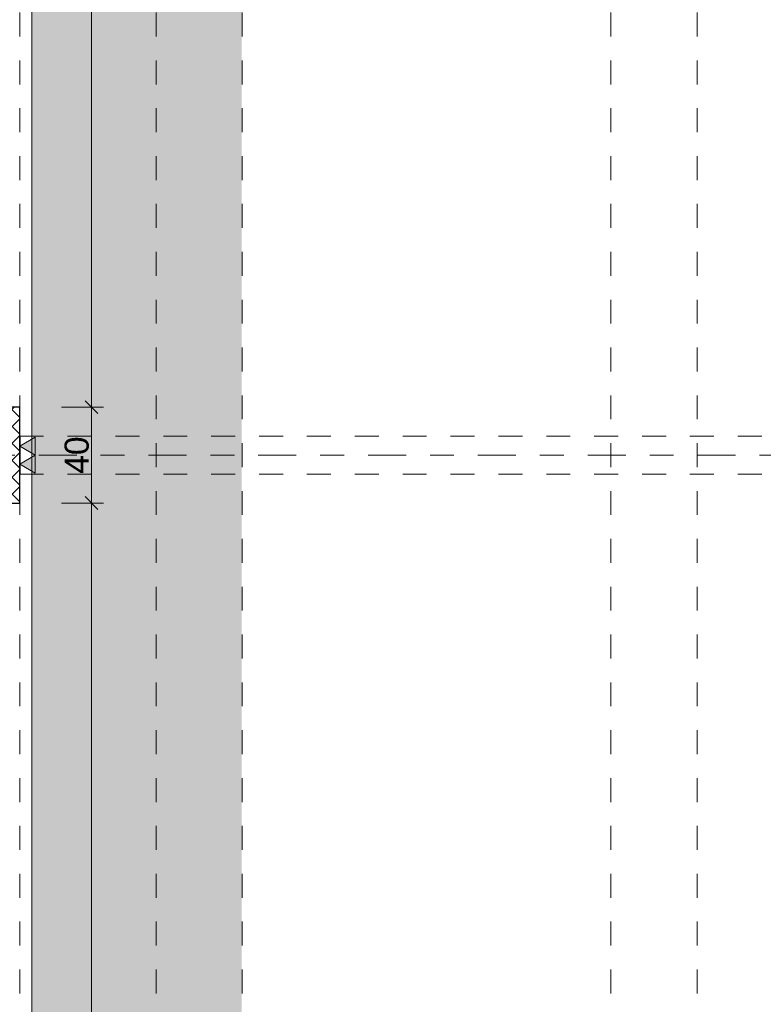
# Model space of a CAD drawing. Header units: metres. Extents: x -180 to 4, y -49 to 6.
# Tile 57 of 256: x -160.02 to -156.91, y -33.49 to -29.38. Entities that reach past the tile are written whole.
import ezdxf

# ---------------------------------------------------------------- set-up
doc = ezdxf.new("R2010")
doc.units = ezdxf.units.M
doc.header["$LTSCALE"] = 0.05
doc.header["$PDMODE"] = 1
doc.header["$PDSIZE"] = -2
doc.linetypes.add('Linienart-20', pattern=[2.116531, 1.058062, -1.058469])
doc.linetypes.add('Linienart-53', pattern=[5.291531, 3.175, -1.058062, 0.352704, -0.705764])
doc.layers.get('0').update_dxf_attribs({"lineweight": 25})
for name, color, linetype, lineweight, true_color in [('30 -33 Aussenwände- 3 Aussenstützen', 7, 'Continuous', 50, 0x0000dd), ('30 -33 Aussenwände- 7 Fassade_ Elemente', 7, 'Continuous', 9, 0x00aacc), ('30 -35 Decken- 1 Konstruktion-Träger- Stahlbeton', 7, 'Continuous', 13, 0x33aa00), ('70 -72 Beschriftung- 1 Beschriftung allgemein', 7, 'Continuous', 9, 0xff6633), ('70 -72 Beschriftung- 2 Beschriftung Bauteile', 7, 'Continuous', 9, 0x9999ff), ('70 -76 Bemaßung- 2 Allgemein', 7, 'Continuous', 5, 0x6666cc)]:
    doc.layers.add(name, color=color, linetype=linetype, lineweight=lineweight, true_color=true_color)
for name, color, linetype, lineweight in [('70 -71 Achsen- 1 Gebäudeachsen', 7, 'Linienart-53', 18), ('70 -72 Beschriftung-14 Schatten', 7, 'Continuous', 5), ('70 -73 Bauteildarst.- 1 Ansicht 0.15', 7, 'Continuous', 15), ('Keine', 7, 'Continuous', 9)]:
    doc.layers.add(name, color=color, linetype=linetype, lineweight=lineweight)
doc.styles.add('Arial', font='arial.ttf')
doc.dimstyles.new('k+k 1_50', dxfattribs={"dimtxt": 0.100689, "dimasz": 0.05302, "dimexe": 0.05, "dimexo": 0.15, "dimgap": 0.01, "dimtad": 1, "dimdec": 3, "dimtxsty": 'Arial', "dimblk": 'VW_SLASH', "dimblk1": 'VW_SLASH', "dimblk2": 'VW_SLASH', "dimcen": 0, "dimdle": 0.05, "dimadec": 3, "dimazin": 0, "dimtfac": 0.75, "dimtdec": 3, "dimtix": 1, "dimtmove": 0, "dimatfit": 0, "dimldrblk": 'VW_SLASH-1', "dimfxl": 0.125, "dimfxlon": 1, "dimfrac": 2, "dimtolj": 1, "dimarcsym": 0})
doc.dimstyles.new('k+k_klein', dxfattribs={"dimtxt": 0.100689, "dimasz": 0.05302, "dimexe": 0.05, "dimexo": 0.15, "dimgap": 0.005, "dimtad": 1, "dimdec": 3, "dimtxsty": 'Arial', "dimblk": 'VW_SLASH-2', "dimblk1": 'VW_SLASH-2', "dimblk2": 'VW_SLASH-2', "dimcen": 0, "dimdle": 0.025, "dimadec": 3, "dimazin": 0, "dimtfac": 0.75, "dimtdec": 3, "dimtix": 1, "dimtmove": 0, "dimatfit": 0, "dimldrblk": 'VW_FILLEDARROW', "dimfxl": 0.1, "dimfxlon": 1, "dimfrac": 2, "dimtolj": 1, "dimarcsym": 0})

# ---------------------------------------------------------------- blocks, each defined once
blk = doc.blocks.new('Gruppe-1054')
at = {"layer": '30 -33 Aussenwände- 7 Fassade_ Elemente', "lineweight": 9, "transparency": 33554687, "flags": 128}
for points in [[(0.2065, -3.8826, 0.324435), (0.2578, -3.8659, 0.324435), (0.2578, -3.8119, 0.324435), (0.2065, -3.7952), (0.0865, -3.8337, -0.324488), (0.0352, -3.817, -0.324488), (0.0352, -3.7631, -0.324488), (0.0865, -3.7463), (0.2065, -3.7907, 0.324435), (0.2578, -3.7739, 0.324435), (0.2578, -3.72, 0.324435), (0.2065, -3.7033), (0.0865, -3.7418, -0.324488), (0.0352, -3.7251, -0.324488), (0.0352, -3.6711, -0.324488), (0.0865, -3.6544), (0.2065, -3.6988, 0.324435), (0.2578, -3.682, 0.324435), (0.2578, -3.6281, 0.324435), (0.2065, -3.6113), (0.0865, -3.6499, -0.324488), (0.0352, -3.6331, -0.324488), (0.0352, -3.5792, -0.324488), (0.0865, -3.5625), (0.2065, -3.6068, 0.558648), (0.2659, -3.556)], [(0.0926, -3.556), (0.0865, -3.558, -0.1876), (0.0533, -3.556)], [(0.2065, -4.0665, 1.372583), (0.2065, -3.979), (0.0865, -4.0176, -1.372995), (0.0865, -3.9302), (0.2065, -3.9745, 1.372583), (0.2065, -3.8871), (0.0865, -3.9257, -1.372995), (0.0865, -3.8382), (0.2065, -3.8826, 1.372583), (0.2065, -3.7952), (0.0865, -3.8337, -1.372995), (0.0865, -3.7463), (0.2065, -3.7907, 1.372583), (0.2065, -3.7033), (0.0865, -3.7418, -1.372995), (0.0865, -3.6544)], [(0.2665, -4.1153, 0.513088), (0.2065, -4.071), (0.0865, -4.1095, -1.372995), (0.0865, -4.0221), (0.2065, -4.0665, 1.372583), (0.2065, -3.979), (0.0865, -4.0176, -1.372995), (0.0865, -3.9302), (0.2065, -3.9745, 1.372583), (0.2065, -3.8871)]]:
    blk.add_lwpolyline(points, format="xyb", dxfattribs=at)
blk = doc.blocks.new('Gruppe-1055')
at = {"layer": '30 -33 Aussenwände- 7 Fassade_ Elemente', "transparency": 33554687}
blk.add_blockref('Gruppe-1054', (0, 0), dxfattribs=at)
blk = doc.blocks.new('Dämmung-70')
at = {"layer": '30 -33 Aussenwände- 7 Fassade_ Elemente', "color": 7, "transparency": 33554687}
blk.add_blockref('Gruppe-1055', (0, 0), dxfattribs=at)
at = {"layer": '30 -33 Aussenwände- 7 Fassade_ Elemente', "color": 0, "flags": 1}
for tag in ['IFC_UUID', 'instanceID', 'prm0_name', 'prm0_type', 'prm0_value', 'prm1_name', 'prm1_type', 'prm1_value', 'prm2_name', 'prm2_type', 'prm2_value', 'prm3_name', 'prm3_type', 'prm3_value', 'prm4_name', 'prm4_type', 'prm4_value', 'prm5_name', 'prm5_type', 'prm5_value', 'prm6_name', 'prm6_type', 'prm6_value']:
    blk.add_attdef(tag, (-160.5718, -31.9851), '', height=0.00018, dxfattribs=at)
blk = doc.blocks.new('Gruppe-1056')
at = {"color": 255, "linetype": 'Continuous', "lineweight": 5}
blk.add_wipeout([(-160.011, -30.987), (-160.011, -31.9814), (-160.818, -31.9814), (-160.818, -31.794), (-161.0053, -31.794), (-161.0053, -30.987)], dxfattribs=at).dxf.layer = '30 -33 Aussenwände- 7 Fassade_ Elemente'
at = {"layer": '30 -33 Aussenwände- 7 Fassade_ Elemente'}
for p, q in [((-160.221, -31.247), (-160.221, -31.147)), ((-160.171, -31.197), (-160.271, -31.197))]:
    blk.add_line(p, q, dxfattribs=at)
at = {"layer": '30 -33 Aussenwände- 7 Fassade_ Elemente', "lineweight": 9}
for p, q in [((-160.818, -31.9814), (-160.818, -31.587)), ((-160.768, -31.9814), (-160.768, -31.587))]:
    blk.add_line(p, q, dxfattribs=at)
at = {"color": 255, "lineweight": 9}
blk.add_wipeout([(-160.303, -31.9814), (-160.228, -31.9814), (-160.228, -31.422), (-160.303, -31.422)], dxfattribs=at).dxf.layer = '30 -33 Aussenwände- 7 Fassade_ Elemente'
at = {"color": 255}
blk.add_wipeout([(-161.0053, -31.552), (-160.773, -31.552), (-160.773, -31.462), (-161.0053, -31.462)], dxfattribs=at).dxf.layer = '30 -33 Aussenwände- 7 Fassade_ Elemente'
at = {"layer": '30 -33 Aussenwände- 7 Fassade_ Elemente', "lineweight": 18}
blk.add_line((-161.0053, -31.507), (-160.833, -31.5076), dxfattribs=at)
at = {"layer": '30 -33 Aussenwände- 7 Fassade_ Elemente', "lineweight": 9, "flags": 128}
blk.add_lwpolyline([(-160.228, -31.9814), (-160.228, -31.422), (-160.303, -31.422), (-160.303, -31.9814)], dxfattribs=at)
at = {"layer": '30 -33 Aussenwände- 7 Fassade_ Elemente', "flags": 128}
blk.add_lwpolyline([(-161.0053, -31.552), (-160.773, -31.552), (-160.773, -31.462), (-161.0053, -31.462)], dxfattribs=at)
at = {"color": 255, "lineweight": 25}
blk.add_wipeout([(-160.303, -31.9814), (-160.303, -31.422), (-160.576, -31.422), (-160.576, -31.9814)], dxfattribs=at).dxf.layer = '30 -33 Aussenwände- 7 Fassade_ Elemente'
at = {"color": 255, "lineweight": 18}
blk.add_wipeout([(-160.743, -31.4626), (-160.833, -31.4626), (-160.833, -31.5526), (-160.743, -31.5526)], dxfattribs=at).dxf.layer = '30 -33 Aussenwände- 7 Fassade_ Elemente'
at = {"layer": '30 -33 Aussenwände- 7 Fassade_ Elemente', "lineweight": 25, "flags": 128}
blk.add_lwpolyline([(-160.303, -31.9814), (-160.303, -31.422), (-160.576, -31.422), (-160.576, -31.9814)], dxfattribs=at)
at = {"layer": '30 -33 Aussenwände- 7 Fassade_ Elemente', "lineweight": 18, "flags": 128}
blk.add_lwpolyline([(-160.743, -31.4626), (-160.833, -31.4626), (-160.833, -31.5526), (-160.743, -31.5526)], close=True, dxfattribs=at)
at = {"layer": '30 -33 Aussenwände- 7 Fassade_ Elemente', "xscale": -1, "rotation": 180}
blk.add_blockref('Dämmung-70', (-160.5875, -35.5374), dxfattribs=at)
at = {"color": 255, "lineweight": 25}
blk.add_wipeout([(-160.743, -31.2126), (-160.683, -31.2126), (-160.683, -31.5526), (-160.743, -31.5526)], dxfattribs=at).dxf.layer = '30 -33 Aussenwände- 7 Fassade_ Elemente'
at = {"layer": '30 -33 Aussenwände- 7 Fassade_ Elemente', "lineweight": 25, "flags": 128}
blk.add_lwpolyline([(-160.743, -31.2126), (-160.683, -31.2126), (-160.683, -31.5526), (-160.743, -31.5526)], close=True, dxfattribs=at)
at = {"color": 255, "lineweight": 25}
for points in [[(-160.683, -31.2526), (-160.338, -31.2526), (-160.338, -31.2676), (-160.683, -31.2676)], [(-160.683, -31.5376), (-160.576, -31.5376), (-160.576, -31.5526), (-160.683, -31.5526)]]:
    blk.add_wipeout(points, dxfattribs=at).dxf.layer = '30 -33 Aussenwände- 7 Fassade_ Elemente'
at = {"layer": '30 -33 Aussenwände- 7 Fassade_ Elemente', "lineweight": 25, "flags": 128}
for points in [[(-160.683, -31.2526), (-160.338, -31.2526), (-160.338, -31.2676), (-160.683, -31.2676)], [(-160.683, -31.5376), (-160.576, -31.5376), (-160.576, -31.5526), (-160.683, -31.5526)]]:
    blk.add_lwpolyline(points, close=True, dxfattribs=at)
blk = doc.blocks.new('Gruppe-11264')
at = {"layer": '30 -33 Aussenwände- 3 Aussenstützen', "linetype": 'Continuous', "lineweight": 9, "transparency": 33554687}
for p, q in [((-160.221, -31.147), (-160.221, -31.247)), ((-160.271, -31.197), (-160.171, -31.197))]:
    blk.add_line(p, q, dxfattribs=at)
blk = doc.blocks.new('Gruppe-11265')
at = {"color": 255, "lineweight": 25, "transparency": 33554687}
blk.add_wipeout([(-160.021, -30.997), (-160.421, -30.997), (-160.421, -31.397), (-160.021, -31.397)], dxfattribs=at).dxf.layer = '30 -33 Aussenwände- 3 Aussenstützen'
at = {"layer": '30 -33 Aussenwände- 3 Aussenstützen', "linetype": 'Continuous', "lineweight": 9, "transparency": 33554687}
h = blk.add_hatch(dxfattribs=at)
h.set_pattern_fill('Beton 1mm SRF', style=0, pattern_type=2)
h.set_pattern_definition([(45, (0, 0), (0.03535534, -0.03535534), []), (-45, (0, 0), (0.03535534, 0.03535534), [])])
h.paths.add_polyline_path([(-160.021, -30.997), (-160.421, -30.997), (-160.421, -31.397), (-160.021, -31.397)])
at = {"layer": '30 -33 Aussenwände- 3 Aussenstützen', "lineweight": 25, "transparency": 33554687, "flags": 128}
blk.add_lwpolyline([(-160.021, -30.997), (-160.421, -30.997), (-160.421, -31.397), (-160.021, -31.397)], close=True, dxfattribs=at)
at = {"layer": '30 -33 Aussenwände- 3 Aussenstützen', "transparency": 33554687}
blk.add_blockref('Gruppe-11264', (0, 0), dxfattribs=at)
blk = doc.blocks.new('Gruppe-11266')
at = {"layer": '30 -33 Aussenwände- 3 Aussenstützen', "color": 7}
blk.add_blockref('Gruppe-11265', (0, 0), dxfattribs=at)
at = {"layer": '30 -33 Aussenwände- 3 Aussenstützen', "color": 0, "flags": 1}
for tag in ['IFC_UUID', 'instanceID']:
    blk.add_attdef(tag, (-160.421, -31.397), '', height=0.00018, dxfattribs=at)
blk = doc.blocks.new('Gruppe-12183')
at = {"layer": '30 -35 Decken- 1 Konstruktion-Träger- Stahlbeton', "color": 7, "linetype": 'Linienart-20', "lineweight": 13, "transparency": 33554687}
blk.add_line((-160.021, -39.047), (-160.021, -11.897), dxfattribs=at)
at = {"layer": '30 -35 Decken- 1 Konstruktion-Träger- Stahlbeton', "color": 0, "flags": 1}
for tag in ['IFC_UUID', 'instanceID']:
    blk.add_attdef(tag, (-160.421, -39.047), '', height=0.00018, dxfattribs=at)
blk = doc.blocks.new('Gruppe-12220')
at = {"layer": '30 -35 Decken- 1 Konstruktion-Träger- Stahlbeton', "color": 7, "linetype": 'Linienart-20', "lineweight": 13, "transparency": 33554687}
for p, q in [((-157.551, -39.247), (-157.551, -11.897)), ((-157.191, -39.247), (-157.191, -11.897))]:
    blk.add_line(p, q, dxfattribs=at)
at = {"layer": '30 -35 Decken- 1 Konstruktion-Träger- Stahlbeton', "color": 0, "flags": 1}
for tag in ['IFC_UUID', 'instanceID']:
    blk.add_attdef(tag, (-157.551, -39.247), '', height=0.00018, dxfattribs=at)
blk = doc.blocks.new('Gruppe-12223')
at = {"layer": '30 -35 Decken- 1 Konstruktion-Träger- Stahlbeton', "color": 7, "linetype": 'Linienart-20', "lineweight": 13, "transparency": 33554687}
for p, q in [((-159.451, -39.247), (-159.451, -11.897)), ((-159.091, -39.247), (-159.091, -11.897))]:
    blk.add_line(p, q, dxfattribs=at)
at = {"layer": '30 -35 Decken- 1 Konstruktion-Träger- Stahlbeton', "color": 0, "flags": 1}
for tag in ['IFC_UUID', 'instanceID']:
    blk.add_attdef(tag, (-159.451, -39.247), '', height=0.00018, dxfattribs=at)
blk = doc.blocks.new('Gruppe-12234')
at = {"layer": '30 -35 Decken- 1 Konstruktion-Träger- Stahlbeton', "color": 7, "linetype": 'Linienart-20', "lineweight": 13, "transparency": 33554687}
for p, q in [((-160.021, -31.117), (-99.621, -31.117)), ((-160.021, -31.277), (-99.621, -31.277))]:
    blk.add_line(p, q, dxfattribs=at)
at = {"layer": '30 -35 Decken- 1 Konstruktion-Träger- Stahlbeton', "color": 7, "linetype": 'Continuous', "lineweight": 35, "transparency": 33554687, "flags": 128}
blk.add_lwpolyline([(-160.021, -31.117), (-160.021, -31.277)], dxfattribs=at)
at = {"layer": '30 -35 Decken- 1 Konstruktion-Träger- Stahlbeton', "color": 0, "flags": 1}
for tag in ['IFC_UUID', 'instanceID']:
    blk.add_attdef(tag, (-160.021, -31.277), '', height=0.00018, dxfattribs=at)
blk = doc.blocks.new('_01-OG1_Tragwerk (2D)')
at = {"layer": '30 -33 Aussenwände- 7 Fassade_ Elemente', "color": 7}
blk.add_blockref('Gruppe-1056', (0, 0), dxfattribs=at)
at = {"layer": '30 -35 Decken- 1 Konstruktion-Träger- Stahlbeton'}
for name in ['Gruppe-12223', 'Gruppe-12220']:
    blk.add_blockref(name, (0, 0), dxfattribs=at)
at = {"layer": '30 -33 Aussenwände- 3 Aussenstützen'}
blk.add_blockref('Gruppe-11266', (0, 0), dxfattribs=at)
at = {"layer": '30 -35 Decken- 1 Konstruktion-Träger- Stahlbeton', "transparency": 33554687}
blk.add_blockref('Gruppe-12183', (0, 0), dxfattribs=at)
at = {"layer": '30 -35 Decken- 1 Konstruktion-Träger- Stahlbeton'}
blk.add_blockref('Gruppe-12234', (0, 0), dxfattribs=at)
blk = doc.blocks.new('_OG1_2D (2D)')
at = {"layer": '70 -72 Beschriftung-14 Schatten', "linetype": 'Continuous', "lineweight": 0}
blk.add_hatch(color=7, dxfattribs=at).paths.add_polyline_path([(-159.97099996, -11.94704198), (-159.09413416, -11.94704198), (-159.09413416, -37.57385778), (-99.54599996, -37.57385778), (-99.54599996, -39.04704198), (-159.97099996, -39.04704198)])
at = {"layer": '70 -73 Bauteildarst.- 1 Ansicht 0.15', "flags": 128}
blk.add_lwpolyline([(-159.97099996, -11.94704198), (-99.54599996, -11.94704198), (-99.54599996, -39.04704198), (-159.97099996, -39.04704198)], close=True, dxfattribs=at)
blk = doc.blocks.new('VW_SLASH-2')
at = {"color": 0, "linetype": 'ByBlock', "lineweight": -2, "transparency": 16777216}
blk.add_line((0.472, 0), (-1, 0), dxfattribs=at)
at = {"color": 0, "lineweight": 5, "transparency": 16777216, "flags": 128}
blk.add_lwpolyline([(0.5, 0.5), (-0.5, -0.5)], dxfattribs=at)
blk = doc.blocks.new('*D16894')
at = {"layer": '70 -76 Bemaßung- 2 Allgemein', "color": 0, "lineweight": -2}
for p, q in [((-160.221, -43.672), (-160.221, -43.822)), ((-160.021, -43.672), (-160.021, -43.822)), ((-160.074, -43.772), (-160.168, -43.772))]:
    blk.add_line(p, q, dxfattribs=at)
at = {"layer": 'Defpoints', "color": 0}
for p in [(-160.021, -30.997), (-160.221, -40.794), (-160.221, -43.772)]:
    blk.add_point(p, dxfattribs=at)
at = {"layer": '70 -76 Bemaßung- 2 Allgemein', "color": 0, "lineweight": -2, "xscale": 0.05302001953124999, "yscale": 0.05302001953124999, "zscale": 0.05302001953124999, "rotation": 180}
blk.add_blockref('VW_SLASH-2', (-160.221, -43.772), dxfattribs=at)
at = {"layer": '70 -76 Bemaßung- 2 Allgemein', "color": 0, "lineweight": -2, "xscale": 0.05302001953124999, "yscale": 0.05302001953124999, "zscale": 0.05302001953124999}
blk.add_blockref('VW_SLASH-2', (-160.021, -43.772), dxfattribs=at)
at = {"layer": '70 -76 Bemaßung- 2 Allgemein', "color": 0, "insert": (-160.121, -43.7106), "char_height": 0.10069, "attachment_point": 5, "style": 'Arial'}
blk.add_mtext('\\A1;20', dxfattribs=at)
blk = doc.blocks.new('VW_FILLEDARROW')
at = {"linetype": 'Continuous', "lineweight": 0, "transparency": 16777216}
blk.add_hatch(color=0, dxfattribs=at).paths.add_polyline_path([(-2.829, 0.758), (0, 0), (-2.829, -0.758)])
at = {"color": 0, "lineweight": 5, "transparency": 16777216, "flags": 128}
blk.add_lwpolyline([(-2.829, 0.758), (0, 0), (-2.829, -0.758)], close=True, dxfattribs=at)
blk = doc.blocks.new('*D16895')
at = {"layer": '70 -76 Bemaßung- 2 Allgemein', "color": 0, "lineweight": -2}
for p, q in [((-160.021, -43.672), (-160.021, -43.822)), ((-152.821, -43.672), (-152.821, -43.822)), ((-152.874, -43.772), (-159.968, -43.772))]:
    blk.add_line(p, q, dxfattribs=at)
at = {"layer": 'Defpoints', "color": 0}
for p in [(-160.021, -30.997), (-152.821, -39.047), (-160.021, -43.772)]:
    blk.add_point(p, dxfattribs=at)
at = {"layer": '70 -76 Bemaßung- 2 Allgemein', "color": 0, "lineweight": -2, "xscale": 0.05302001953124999, "yscale": 0.05302001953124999, "zscale": 0.05302001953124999, "rotation": 180}
blk.add_blockref('VW_SLASH-2', (-160.021, -43.772), dxfattribs=at)
at = {"layer": '70 -76 Bemaßung- 2 Allgemein', "color": 0, "lineweight": -2, "xscale": 0.05302001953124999, "yscale": 0.05302001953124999, "zscale": 0.05302001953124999}
blk.add_blockref('VW_SLASH-2', (-152.821, -43.772), dxfattribs=at)
at = {"layer": '70 -76 Bemaßung- 2 Allgemein', "color": 0, "insert": (-156.421, -43.7016), "char_height": 0.10069, "attachment_point": 5, "style": 'Arial'}
blk.add_mtext('\\A1;7,20', dxfattribs=at)
blk = doc.blocks.new('VW_SLASH')
at = {"color": 0, "linetype": 'ByBlock', "lineweight": -2, "transparency": 16777216}
blk.add_line((0.943, 0), (-1, 0), dxfattribs=at)
at = {"color": 0, "lineweight": 20, "transparency": 16777216, "flags": 128}
blk.add_lwpolyline([(0.5, 0.5), (-0.5, -0.5)], dxfattribs=at)
blk = doc.blocks.new('*D18801')
at = {"layer": '70 -76 Bemaßung- 2 Allgemein', "color": 0, "lineweight": -2}
for p, q in [((-159.846, -31.397), (-159.671, -31.397)), ((-159.721, -31.4501), (-159.721, -38.994)), ((-159.846, -39.047), (-159.671, -39.047))]:
    blk.add_line(p, q, dxfattribs=at)
at = {"layer": 'Defpoints', "color": 0}
for p in [(-160.021, -31.397), (-160.021, -39.047), (-159.721, -39.047)]:
    blk.add_point(p, dxfattribs=at)
at = {"layer": '70 -76 Bemaßung- 2 Allgemein', "color": 0, "lineweight": -2, "xscale": 0.05302001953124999, "yscale": 0.05302001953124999, "zscale": 0.05302001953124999}
for p, rotation in [((-159.721, -31.397), 90.00000000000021), ((-159.721, -39.047), 270.0000000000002)]:
    blk.add_blockref('VW_SLASH', p, dxfattribs=dict(at, rotation=rotation))
at = {"layer": '70 -76 Bemaßung- 2 Allgemein', "color": 0, "insert": (-159.7915, -35.222), "char_height": 0.10069, "attachment_point": 5, "rotation": 90, "style": 'Arial'}
blk.add_mtext('\\A1;7,65', dxfattribs=at)
blk = doc.blocks.new('VW_SLASH-1')
at = {"color": 0, "linetype": 'ByBlock', "lineweight": -2, "transparency": 16777216}
blk.add_line((0.943, 0), (-1, 0), dxfattribs=at)
at = {"color": 0, "lineweight": 5, "transparency": 16777216, "flags": 128}
blk.add_lwpolyline([(0.5, 0.5), (-0.5, -0.5)], dxfattribs=at)
blk = doc.blocks.new('*D18802')
at = {"layer": '70 -76 Bemaßung- 2 Allgemein', "color": 0, "lineweight": -2}
for p, q in [((-159.846, -30.997), (-159.671, -30.997)), ((-159.721, -31.0501), (-159.721, -31.344)), ((-159.846, -31.397), (-159.671, -31.397))]:
    blk.add_line(p, q, dxfattribs=at)
at = {"layer": 'Defpoints', "color": 0}
for p in [(-160.021, -30.997), (-160.021, -31.397), (-159.721, -31.397)]:
    blk.add_point(p, dxfattribs=at)
at = {"layer": '70 -76 Bemaßung- 2 Allgemein', "color": 0, "lineweight": -2, "xscale": 0.05302001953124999, "yscale": 0.05302001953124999, "zscale": 0.05302001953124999}
for p, rotation in [((-159.721, -30.997), 90), ((-159.721, -31.397), 270)]:
    blk.add_blockref('VW_SLASH', p, dxfattribs=dict(at, rotation=rotation))
at = {"layer": '70 -76 Bemaßung- 2 Allgemein', "color": 0, "insert": (-159.7824, -31.197), "char_height": 0.10069, "attachment_point": 5, "rotation": 90, "style": 'Arial'}
blk.add_mtext('\\A1;40', dxfattribs=at)
blk = doc.blocks.new('*D18803')
at = {"layer": '70 -76 Bemaßung- 2 Allgemein', "color": 0, "lineweight": -2}
for p, q in [((-159.846, -23.147), (-159.671, -23.147)), ((-159.721, -23.2001), (-159.721, -30.944)), ((-159.846, -30.997), (-159.671, -30.997))]:
    blk.add_line(p, q, dxfattribs=at)
at = {"layer": 'Defpoints', "color": 0}
for p in [(-160.021, -23.147), (-160.021, -30.997), (-159.721, -30.997)]:
    blk.add_point(p, dxfattribs=at)
at = {"layer": '70 -76 Bemaßung- 2 Allgemein', "color": 0, "lineweight": -2, "xscale": 0.05302001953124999, "yscale": 0.05302001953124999, "zscale": 0.05302001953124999}
for p, rotation in [((-159.721, -23.147), 90), ((-159.721, -30.997), 270)]:
    blk.add_blockref('VW_SLASH', p, dxfattribs=dict(at, rotation=rotation))
at = {"layer": '70 -76 Bemaßung- 2 Allgemein', "color": 0, "insert": (-159.7915, -27.072), "char_height": 0.10069, "attachment_point": 5, "rotation": 90, "style": 'Arial'}
blk.add_mtext('\\A1;7,85', dxfattribs=at)
blk = doc.blocks.new('Gruppe-16711')
at = {"layer": '70 -72 Beschriftung- 2 Beschriftung Bauteile', "linetype": 'Continuous', "lineweight": 0}
for points in [[(-159.956, -31.197), (-160.021, -31.1595), (-159.956, -31.122)], [(-159.956, -31.272), (-160.021, -31.2345), (-159.956, -31.197)]]:
    blk.add_hatch(color=254, dxfattribs=at).paths.add_polyline_path(points)
at = {"layer": '70 -72 Beschriftung- 2 Beschriftung Bauteile', "linetype": 'Continuous', "lineweight": 9, "flags": 128}
for points in [[(-159.956, -31.197), (-160.021, -31.1595), (-159.956, -31.122)], [(-159.956, -31.272), (-160.021, -31.2345), (-159.956, -31.197)]]:
    blk.add_lwpolyline(points, close=True, dxfattribs=at)
at = {"layer": '70 -72 Beschriftung- 2 Beschriftung Bauteile', "linetype": 'Continuous', "lineweight": 5}
blk.add_point((-160.021, -31.197), dxfattribs=at)
blk = doc.blocks.new('_Achsen (3D)')
at = {"layer": '70 -71 Achsen- 1 Gebäudeachsen', "transparency": 33554687}
blk.add_line((-179.668, -31.197), (3.826, -31.197), dxfattribs=at)
blk = doc.blocks.new('Gruppe-15269')
at = {"layer": '70 -76 Bemaßung- 2 Allgemein'}
for base, p1, p2, text, picture, middle in [((-160.22099996, -43.77204198), (-160.02099996, -30.99704198), (-160.22099996, -40.79404198), '20', '*D16894', (-160.12099996, -43.71064042)), ((-160.02099996, -43.77204198), (-152.82099996, -39.04704198), (-160.02099996, -30.99704198), '7,20', '*D16895', (-156.42099996, -43.70157844))]:
    dim = blk.add_linear_dim(base=base, p1=p1, p2=p2, text=text, dimstyle='k+k_klein', override={"dimtxt": 0.100689, "dimgap": 0.01, "dimdec": 8, "dimpost": '<>', "dimtxsty": 'Arial', "dimtmove": 2}, dxfattribs=at)
    dim.commit()
    dim.dimension.update_dxf_attribs({"geometry": picture, "text_midpoint": middle})
blk = doc.blocks.new('Gruppe-15560')
at = {"layer": '70 -76 Bemaßung- 2 Allgemein'}
for p1, p2, text, picture, middle in [((-160.021, -23.147), (-160.021, -30.997), '7,85', '*D18803', (-159.7915, -27.072)), ((-160.021, -30.997), (-160.021, -31.397), '40', '*D18802', (-159.7824, -31.197)), ((-160.021, -31.397), (-160.021, -39.047), '7,65', '*D18801', (-159.7915, -35.222))]:
    dim = blk.add_aligned_dim(p1=p1, p2=p2, distance=0.3, text=text, dimstyle='k+k 1_50', override={"dimtxt": 0.100689, "dimgap": 0.01, "dimpost": '<>', "dimtxsty": 'Arial', "dimtmove": 2}, dxfattribs=at)
    dim.commit()
    dim.dimension.update_dxf_attribs({"geometry": picture, "text_midpoint": middle})
blk = doc.blocks.new('_OG1_2D Bemaßung_ Beschriftung (2D)')
at = {"layer": '70 -72 Beschriftung- 1 Beschriftung allgemein', "color": 7}
blk.add_blockref('Gruppe-16711', (0, 0), dxfattribs=at)
at = {"layer": '70 -76 Bemaßung- 2 Allgemein'}
for name in ['Gruppe-15560', 'Gruppe-15269']:
    blk.add_blockref(name, (0, 0), dxfattribs=at)

msp = doc.modelspace()

# ---------------------------------------------------------------- block references
at = {"layer": 'Keine', "color": 1}
msp.add_blockref('_01-OG1_Tragwerk (2D)', (0, 0), dxfattribs=at)

# ---------------------------------------------------------------- next in the draw order: block references
msp.add_blockref('_OG1_2D (2D)', (0, 0), dxfattribs=at)

# ---------------------------------------------------------------- next in the draw order: block references
msp.add_blockref('_OG1_2D Bemaßung_ Beschriftung (2D)', (0, 0), dxfattribs=at)

# ---------------------------------------------------------------- next in the draw order: block references
msp.add_blockref('_Achsen (3D)', (0, 0), dxfattribs=at)

doc.saveas('drawing.dxf')
